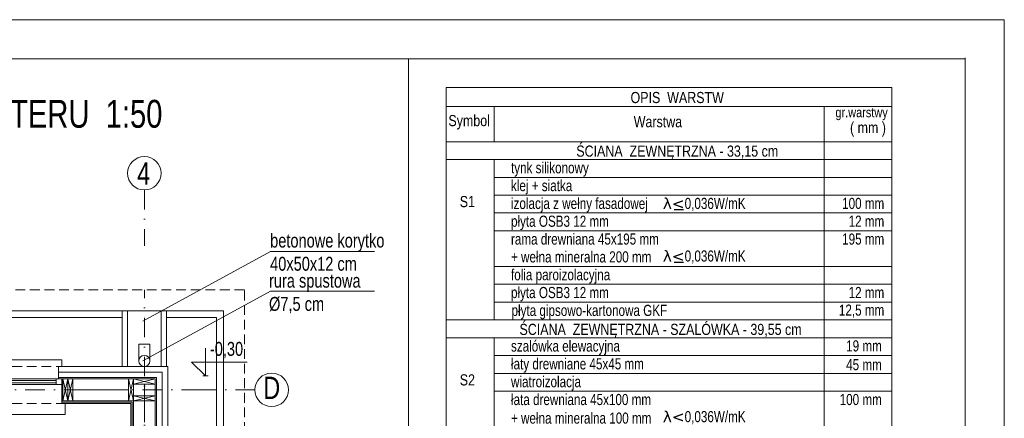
# Model space of a CAD drawing. Header units: inches. Extents: x 57112 to 98566, y -51777 to -16564.
# Tile 53 of 138: x 72328 to 73212, y -20232 to -19874. Entities that reach past the tile are written whole.
import ezdxf
from ezdxf.enums import TextEntityAlignment as Align

# ---------------------------------------------------------------- set-up
doc = ezdxf.new("R2010")
doc.units = ezdxf.units.IN
doc.header["$MEASUREMENT"] = 0
doc.linetypes.add('DASHDOT', pattern=[1, 0.5, -0.25, 0, -0.25])
doc.linetypes.add('HIDDEN', pattern=[0.375, 0.25, -0.125])
doc.layers.get('0').update_dxf_attribs({"color": 251, "lineweight": 0})
for name, color, linetype, lineweight in [('A--tabelka rysunku', 7, 'Continuous', 0), ('A--tabelka-opisy scian', 7, 'Continuous', 0), ('A21b-ściana szkielet', 3, 'Continuous', 20), ('A35-rura spustowa', 251, 'Continuous', 0), ('A36-obrzeże', 252, 'Continuous', 0), ('p-- ocieplenie-w.zew', 251, 'Continuous', 0), ('p--dach', 251, 'Continuous', 30), ('p--konst-słupy', 251, 'Continuous', 0), ('p--koty wysok.', 251, 'Continuous', 0), ('p--ocieplenie w.wew.', 251, 'Continuous', 0), ('p--okna', 251, 'Continuous', 0), ('p--opisy dodatkowe', 251, 'Continuous', 0), ('p--osie konstr', 250, 'DASHDOT', 15), ('p--osie konstr.-NR', 250, 'DASHDOT', 15), ('p--podpis rysunku', 7, 'Continuous', 0), ('p--płyta GK', 251, 'Continuous', 0), ('p--ściana szkielet', 251, 'Continuous', 0)]:
    doc.layers.add(name, color=color, linetype=linetype, lineweight=lineweight)
doc.styles.add('1-50', font='arial.ttf', dxfattribs={"width": 0.75, "height": 12.5})
doc.styles.get("Standard").update_dxf_attribs({"font": 'arial.ttf', "width": 0.75})
doc.linetypes.add('BATTING', pattern='A,0.0001,-0.1,[134,ltypeshp.shx,S=0.1,R=0,X=-0.1,Y=0],-0.2,[134,ltypeshp.shx,S=0.1,R=180,X=0.1,Y=0],-0.1', length=0.4001)

# ---------------------------------------------------------------- blocks, each defined once
blk = doc.blocks.new('okno-110-33.15')
at = {"linetype": 'Continuous', "ltscale": 35}
for p, q in [((0, 39.15), (110, 39.15)), ((-3, -10), (113, -10))]:
    blk.add_line(p, q, dxfattribs=at)
for p, q in [((0, 39.15), (0, 33.15)), ((110, 33.15), (110, 39.15)), ((3, 33.15), (3, 21.95)), ((107, 21.95), (107, 33.15)), ((5, 21.95), (0, 21.95)), ((0, 21.95), (0, 16.95)), ((0, 21.95), (0, 0)), ((105, 21.95), (5, 21.95)), ((5, 16.95), (5, 21.95)), ((5, 20.61), (105, 20.61)), ((5, 18.45), (105, 18.45)), ((110, 21.95), (105, 21.95)), ((105, 21.95), (105, 16.95)), ((110, 0), (110, 21.95)), ((110, 16.95), (110, 21.95)), ((0, 16.95), (5, 16.95)), ((5, 16.95), (105, 16.95)), ((105, 16.95), (110, 16.95)), ((-3, 0), (-3, -10)), ((0, 0), (-3, 0)), ((110, 0), (113, 0)), ((113, 0), (113, -10))]:
    blk.add_line(p, q)
at = {"linetype": 'HIDDEN', "ltscale": 35}
for p, q in [((0, 33.15), (110, 33.15)), ((0, 0), (110, 0))]:
    blk.add_line(p, q, dxfattribs=at)
blk = doc.blocks.new('kota wykoń')
for p, q in [((0, 25), (0, 0)), ((0, 0), (-12.5, 12.5)), ((-12.5, 12.5), (37.5, 12.5))]:
    blk.add_line(p, q)
at = {"lineweight": 0}
blk.add_line((-2.5, 0), (2.5, 0), dxfattribs=at)
blk = doc.blocks.new('ukł.słupów-1K')
for p, q in [((881.65, 538.6), (877.15, 558.1)), ((877.15, 538.6), (881.65, 558.1)), ((886.15, 538.6), (881.65, 558.1)), ((881.65, 538.6), (886.15, 558.1)), ((940.6, 538.6), (936.1, 558.1)), ((936.1, 538.6), (940.6, 558.1)), ((940.6, 553.6), (960.1, 558.1)), ((940.6, 558.1), (960.1, 553.6)), ((940.6, 543.1), (960.1, 538.6)), ((940.6, 538.6), (960.1, 543.1))]:
    blk.add_line(p, q)
at = {"ltscale": 35}
blk.add_lwpolyline([(877.15, 538.6), (877.15, 558.1)], dxfattribs=at)
for points in [[(877.15, 538.6), (877.15, 558.1), (881.65, 558.1), (881.65, 538.6)], [(881.65, 538.6), (881.65, 558.1), (886.15, 558.1), (886.15, 538.6)], [(936.1, 538.6), (936.1, 558.1), (940.6, 558.1), (940.6, 538.6)], [(940.6, 558.1), (960.1, 558.1), (960.1, 553.6), (940.6, 553.6)], [(940.6, 538.6), (960.1, 538.6), (960.1, 543.1), (940.6, 543.1)]]:
    blk.add_lwpolyline(points, close=True)

msp = doc.modelspace()

# ---------------------------------------------------------------- linework, layer by layer
at = {"linetype": 'Continuous', "lineweight": 30, "ltscale": 12}
for p, q in [((72924.146, -20044.741, 151.8), (72915.804, -20044.741, 151.8)), ((72924.146, -20091.948, 151.8), (72915.804, -20091.948, 151.8))]:
    msp.add_line(p, q, dxfattribs=at)
at = {"layer": 'A--tabelka rysunku', "linetype": 'Continuous'}
for p, q in [((72677.151, -21024.191, 151.8), (72677.151, -19909.191, 151.8)), ((72677.151, -21024.191, 151.8), (72677.151, -19909.191, 151.8)), ((73177.151, -21324.191, 151.8), (73177.151, -19908.375, 151.8))]:
    msp.add_line(p, q, dxfattribs=at)
at = {"layer": 'A--tabelka rysunku', "linetype": 'Continuous', "elevation": 151.8}
for points in [[(71112.151, -21359.191), (73212.151, -21359.191), (73212.151, -19874.191), (71112.151, -19874.191)], [(71237.151, -21324.191), (73177.151, -21324.191), (73177.151, -19909.191), (71237.151, -19909.191)]]:
    msp.add_lwpolyline(points, close=True, dxfattribs=at)
at = {"layer": 'A--tabelka-opisy scian', "lineweight": 5}
for p, q in [((72711.052, -20639.658, 151.8), (72711.052, -19935.113, 151.8)), ((73111.052, -19935.113, 151.8), (72711.052, -19935.113, 151.8)), ((73111.052, -20527.658, 151.8), (73111.052, -19935.113, 151.8)), ((73111.052, -19952.18, 151.8), (72711.052, -19952.18, 151.8)), ((72753.922, -19983.658, 151.8), (72753.922, -19952.18, 151.8)), ((73050.469, -20527.658, 151.8), (73050.469, -19952.18, 151.8)), ((73111.052, -19983.658, 151.8), (72711.052, -19983.658, 151.8)), ((73111.052, -19983.658, 151.8), (72711.052, -19983.658, 151.8)), ((73111.052, -19999.658, 151.8), (72711.052, -19999.658, 151.8)), ((72753.922, -20143.658, 151.8), (72753.922, -19999.658, 151.8)), ((73111.052, -20015.658, 151.8), (72753.922, -20015.658, 151.8)), ((73111.052, -20031.658, 151.8), (72753.922, -20031.658, 151.8)), ((73111.052, -20047.658, 151.8), (72753.922, -20047.658, 151.8)), ((73111.052, -20063.658, 151.8), (72753.922, -20063.658, 151.8)), ((73050.469, -20639.658, 151.8), (73050.469, -20064.18, 151.8)), ((73111.052, -20095.658, 151.8), (72753.922, -20095.658, 151.8)), ((73111.052, -20111.658, 151.8), (72753.922, -20111.658, 151.8)), ((73111.052, -20127.658, 151.8), (72753.922, -20127.658, 151.8)), ((73111.052, -20143.658, 151.8), (72711.052, -20143.658, 151.8)), ((73111.052, -20143.658, 151.8), (72753.922, -20143.658, 151.8)), ((73111.052, -20159.658, 151.8), (72711.052, -20159.658, 151.8)), ((72753.922, -20335.658, 151.8), (72753.922, -20159.658, 151.8)), ((73111.052, -20175.658, 151.8), (72753.922, -20175.658, 151.8)), ((73111.052, -20191.658, 151.8), (72753.922, -20191.658, 151.8)), ((73111.052, -20639.658, 151.8), (73111.052, -20193.947, 151.8)), ((73111.052, -20207.658, 151.8), (72753.922, -20207.658, 151.8))]:
    msp.add_line(p, q, dxfattribs=at)
at = {"layer": 'A21b-ściana szkielet', "ltscale": 35}
msp.add_line((72460.842, -20185.433, 151.8), (72365.692, -20185.433, 151.8), dxfattribs=at)
at = {"layer": 'A35-rura spustowa', "linetype": 'Continuous', "lineweight": 0, "ltscale": 75}
msp.add_circle((72439.892, -20180.433, 151.8), 5, dxfattribs=at)
at = {"layer": 'A36-obrzeże', "linetype": 'Continuous', "ltscale": 35}
for p, q in [((72424.892, -20185.433, 151.8), (72424.892, -20135.433, 151.8)), ((72454.892, -20185.433, 151.8), (72454.892, -20135.433, 151.8)), ((72434.892, -20180.433, 151.8), (72434.892, -20165.433, 151.8)), ((72434.892, -20165.433, 151.8), (72444.892, -20165.433, 151.8)), ((72444.892, -20180.433, 151.8), (72444.892, -20165.433, 151.8))]:
    msp.add_line(p, q, dxfattribs=at)
at = {"layer": 'A36-obrzeże', "linetype": 'Continuous', "ltscale": 35, "elevation": 151.8}
for points in [[(71713.842, -20815.933), (71428.342, -20815.933), (71428.342, -20135.433), (72510.842, -20135.433), (72510.842, -20815.933), (72117.342, -20815.933)], [(71519.292, -20141.433), (72419.892, -20141.433)], [(72459.892, -20141.433), (72504.842, -20141.433), (72504.842, -20809.933), (72459.892, -20809.933)]]:
    msp.add_lwpolyline(points, dxfattribs=at)
msp.add_lwpolyline([(72419.892, -20135.433), (72459.892, -20135.433), (72459.892, -20185.433), (72419.892, -20185.433)], close=True, dxfattribs=at)
at = {"layer": 'p-- ocieplenie-w.zew', "linetype": 'BATTING', "ltscale": 3}
for p, q in [((72455.842, -20190.433, 151.8), (72362.692, -20190.433, 151.8)), ((72455.842, -20761.007, 151.8), (72455.842, -20190.433, 151.8))]:
    msp.add_line(p, q, dxfattribs=at)
at = {"layer": 'p--dach', "linetype": 'HIDDEN', "lineweight": 20, "ltscale": 35, "elevation": 151.8}
msp.add_lwpolyline([(71409.482, -20834.793), (72529.702, -20834.793), (72529.702, -20116.573), (71409.482, -20116.573)], close=True, dxfattribs=at)
at = {"layer": 'p--ocieplenie w.wew.', "linetype": 'BATTING', "ltscale": 3}
for p, q in [((72439.892, -20201.133, 151.8), (72439.892, -20211.633, 151.8)), ((72425.642, -20206.383, 151.8), (72375.692, -20206.383, 151.8)), ((72439.892, -20216.133, 151.8), (72439.892, -20235.233, 151.8))]:
    msp.add_line(p, q, dxfattribs=at)
at = {"layer": 'p--opisy dodatkowe', "elevation": 151.8}
for points in [[(72646.543, -20082.148), (72553.319, -20082.148), (72438.592, -20144.773)], [(72646.543, -20117.808), (72553.319, -20117.808), (72438.592, -20180.433)]]:
    msp.add_lwpolyline(points, dxfattribs=at)
at = {"layer": 'p--osie konstr', "linetype": 'DASHDOT', "ltscale": 35}
for p, q in [((72439.892, -20790.933, 151.8), (72439.892, -20116.573, 151.8)), ((72490.842, -20206.383, 151.8), (71434.342, -20206.383, 151.8))]:
    msp.add_line(p, q, dxfattribs=at)
at = {"layer": 'p--osie konstr.-NR', "linetype": 'DASHDOT', "ltscale": 35}
for p, q in [((72439.892, -20027.022, 151.8), (72439.892, -20077.022, 151.8)), ((72539.236, -20206.383, 151.8), (72489.236, -20206.383, 151.8))]:
    msp.add_line(p, q, dxfattribs=at)
at = {"layer": 'p--osie konstr.-NR', "linetype": 'Continuous', "ltscale": 35}
for centre in [(72439.892, -20012.022, 151.8), (72554.236, -20206.383, 151.8)]:
    msp.add_circle(centre, 15, dxfattribs=at)
at = {"layer": 'p--płyta GK', "ltscale": 35}
for p, q in [((72428.942, -20217.333, 151.8), (72365.692, -20217.333, 151.8)), ((72427.692, -20218.583, 151.8), (72365.692, -20218.583, 151.8)), ((72427.692, -20732.783, 151.8), (72427.692, -20218.583, 151.8)), ((72428.942, -20734.033, 151.8), (72428.942, -20217.333, 151.8))]:
    msp.add_line(p, q, dxfattribs=at)
at = {"layer": 'p--ściana szkielet', "ltscale": 35}
for p, q in [((72460.842, -20185.433, 151.8), (72362.692, -20185.433, 151.8)), ((72460.842, -20765.933, 151.8), (72460.842, -20185.433, 151.8)), ((72450.842, -20195.433, 151.8), (72362.692, -20195.433, 151.8)), ((72449.642, -20196.633, 151.8), (72362.692, -20196.633, 151.8)), ((72430.142, -20754.733, 151.8), (72430.142, -20196.633, 151.8)), ((72449.642, -20754.733, 151.8), (72449.642, -20196.633, 151.8)), ((72450.842, -20755.933, 151.8), (72450.842, -20195.433, 151.8)), ((72449.642, -20216.133, 151.8), (72365.692, -20216.133, 151.8))]:
    msp.add_line(p, q, dxfattribs=at)
at = {"layer": 'p--ściana szkielet', "elevation": 151.8}
msp.add_lwpolyline([(72362.692, -20185.433), (72362.692, -20196.633), (72365.692, -20196.633), (72365.692, -20218.583)], dxfattribs=at)
at = {"layer": 'p--ściana szkielet', "ltscale": 35, "elevation": 151.8}
msp.add_lwpolyline([(72365.692, -20218.583), (72365.692, -20196.633), (72362.692, -20196.633), (72362.692, -20185.433)], dxfattribs=at)

# ---------------------------------------------------------------- block references
at = {"layer": 'p--konst-słupy'}
msp.add_blockref('ukł.słupów-1K', (71489.542, -20754.733, 151.8), dxfattribs=at)
at = {"layer": 'p--koty wysok.'}
msp.add_blockref('kota wykoń', (72494.848, -20193.896, 151.8), dxfattribs=at)
at = {"layer": 'p--okna', "linetype": 'Continuous'}
msp.add_blockref('okno-110-33.15', (72255.692, -20218.583, 151.8), dxfattribs=at)

# ---------------------------------------------------------------- texts
at = {"layer": 'A--tabelka-opisy scian', "lineweight": 5, "width": 0.8}
for s, height, p in [('OPIS  WARSTW', 10, (72918.423, -19939.023, 151.8)), ('gr.warstwy', 8.8, (73083.977, -19952.957, 151.8)), (' ( mm )', 10, (73088.188, -19966.003, 151.8)), ('S1', 10, (72729.974, -20032.424, 151.8)), ('S2', 10, (72729.974, -20192.424, 151.8))]:
    msp.add_text(s, height=height, dxfattribs=at).set_placement(p, align=Align.TOP_CENTER)
for s, p in [('Symbol', (72712.956, -19959.737, 151.8)), ('Warstwa', (72879.364, -19960.758, 151.8)), (' ŚCIANA  ZEWNĘTRZNA - 33,15 cm ', (72824.698, -19987.109, 151.8)), (' ŚCIANA  ZEWNĘTRZNA - SZALÓWKA - 39,55 cm', (72773.69, -20147.109, 151.8))]:
    msp.add_text(s, height=10, dxfattribs=at).set_placement(p, align=Align.TOP_LEFT)
at = {"layer": 'A--tabelka-opisy scian', "lineweight": 5, "char_height": 10, "attachment_point": 1, "style": '1-50'}
for s, insert, width in [('\\pxql;tynk silikonowy', (72769.158, -20002.044, 151.8), 132.87092), ('\\pxql;klej + siatka', (72769.158, -20018.044, 151.8), 132.87092), ('\\pxql;izolacja z wełny fasadowej', (72769.158, -20034.044, 151.8), 132.87092), ('\\pxql;  {\\fDejaVu Serif|b0|i0|c238|p18;\\W1;λ<}0,036W/mK', (72899.669, -20034.061, 151.8), 245.24814), ('\\pxqr;100 mm', (73043.234, -20034.044, 151.8), 61.12961), ('\\pxql;płyta OSB3 12 mm', (72769.158, -20050.044, 151.8), 132.87092), ('\\pxqr;12 mm', (73043.234, -20050.044, 151.8), 61.12961), ('\\pxql;rama drewniana 45x195 mm', (72769.158, -20066.044, 151.8), 142.85293), ('\\pxqr;195 mm', (73043.234, -20066.044, 151.8), 61.12961), ('\\pxql;+ wełna mineralna 200 mm', (72769.158, -20082.044, 151.8), 142.85293), ('\\pxql;  {\\fDejaVu Serif|b0|i0|c238|p18;\\W1;λ<}0,036W/mK', (72899.669, -20081.268, 151.8), 245.24814), ('\\pxql;folia paroizolacyjna', (72769.158, -20098.044, 151.8), 142.85293), ('\\pxql;płyta OSB3 12 mm', (72769.158, -20114.044, 151.8), 132.87092), ('\\pxqr;12 mm', (73043.234, -20114.044, 151.8), 61.12961), ('\\pxql;płyta gipsowo-kartonowa GKF', (72769.651, -20130.057, 151.8), 168.97359), ('\\pxqr;12,5 mm', (73043.234, -20129.801, 151.8), 61.12961), ('\\pxql;szalówka elewacyjna  ', (72769.158, -20162.044, 151.8), 143.39677), ('\\pxqr;19 mm', (73041.018, -20161.926, 151.8), 61.12961), ('\\pxql;łaty drewniane 45x45 mm', (72769.158, -20178.044, 151.8), 132.87092), ('\\pxqr;45 mm', (73041.018, -20178.767, 151.8), 61.12961), ('\\pxql;wiatroizolacja', (72769.158, -20194.044, 151.8), 132.87092), ('\\pxql;łata drewniana 45x100 mm \\P\\pxql;+ wełna mineralna 100 mm', (72769.158, -20210.044, 151.8), 164.69666), ('\\pxqr;100 mm', (73041.018, -20210.044, 151.8), 61.12961), ('\\pxql;  {\\fDejaVu Serif|b0|i0|c238|p18;\\W1;λ<}0,036W/mK', (72899.669, -20225.41, 151.8), 245.24814)]:
    msp.add_mtext(s, dxfattribs=dict(at, insert=insert, width=width))
at = {"layer": 'p--koty wysok.', "insert": (72498.744, -20163.368, 151.8), "char_height": 18, "width": 207.41597, "attachment_point": 1, "style": '1-50'}
msp.add_mtext('{\\H0.6944x;-0,30}', dxfattribs=at)
at = {"layer": 'p--opisy dodatkowe', "char_height": 12.5, "width": 177.1707, "style": '1-50'}
for s, insert, attachment_point in [('betonowe korytko\\P40x50x12 cm', (72552.863, -20066.136, 151.8), 1), ('rura spustowa\\P%%c7,5 cm', (72551.851, -20137.832, 151.8), 7)]:
    msp.add_mtext(s, dxfattribs=dict(at, insert=insert, attachment_point=attachment_point))
at = {"layer": 'p--osie konstr.-NR', "linetype": 'Continuous', "ltscale": 35, "char_height": 20, "width": 63.5564}
for s, insert, attachment_point in [('4', (72445.138, -20022.151, 151.8), 9), ('D', (72546.73, -20194.586, 151.8), 1)]:
    msp.add_mtext(s, dxfattribs=dict(at, insert=insert, attachment_point=attachment_point))
at = {"layer": 'p--podpis rysunku', "color": 251, "insert": (72188.365, -19946.151, 151.8), "char_height": 25, "width": 531.4776, "attachment_point": 1}
msp.add_mtext('{\\W0.75;RZUT PARTERU  1:50}', dxfattribs=at)
at = {"layer": 'p--podpis rysunku', "insert": (72188.365, -19946.151, 151.8), "char_height": 25, "width": 531.4776, "attachment_point": 1}
msp.add_mtext('{\\W0.75;RZUT PARTERU  1:50}', dxfattribs=at)

doc.saveas('drawing.dxf')
